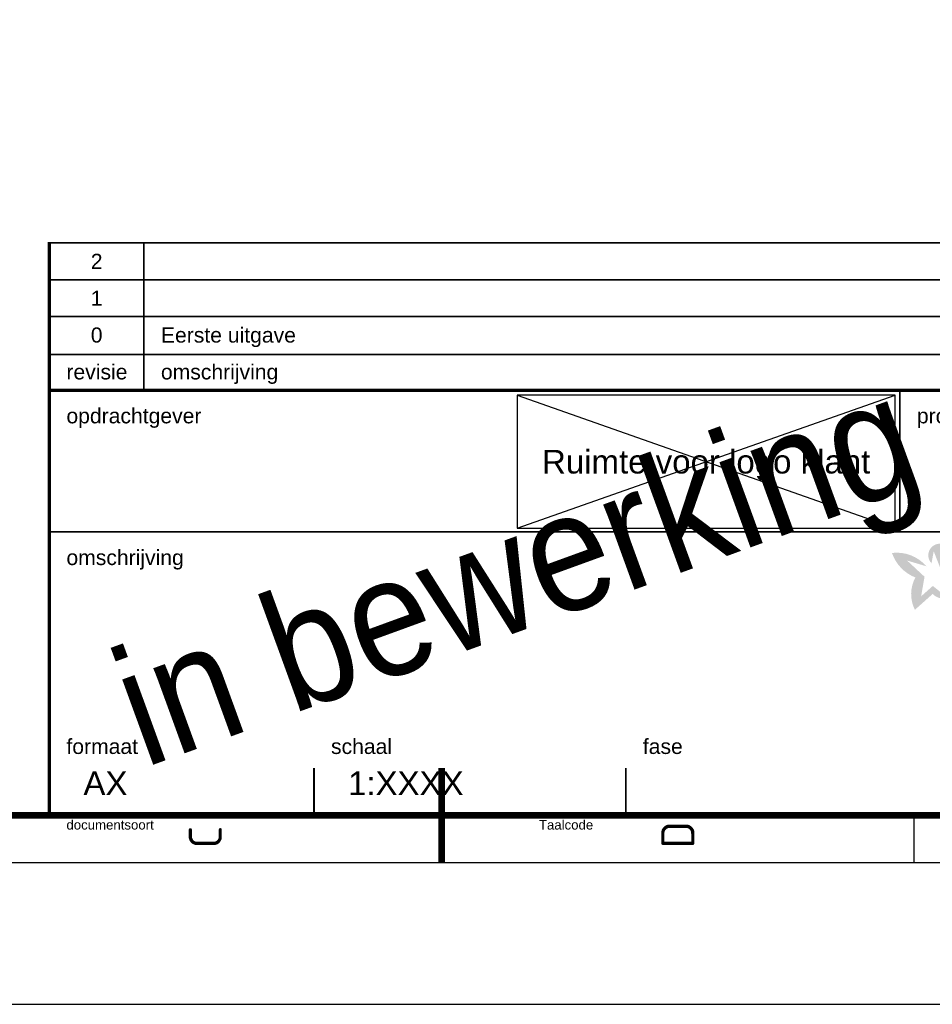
# Paper-space layout 'A3s' of a CAD drawing. Header units: metres. Extents: x 0 to 297, y 0 to 420.
# Tile 2 of 14: x 104 to 200, y 0 to 104. Entities that reach past the tile are written whole.
import ezdxf
from ezdxf.enums import TextEntityAlignment as Align

# ---------------------------------------------------------------- set-up
doc = ezdxf.new("R2010")
doc.units = ezdxf.units.M
for name, color, linetype, lineweight in [('X-XX-AL-TEKENBLAD-KADER-CENTERMARKERING-G', 7, 'Continuous', 25), ('X-XX-AL-TEKENBLAD-KADER-G', 7, 'Continuous', 25), ('X-XX-AL-TEKENBLAD-KADER-ROOSTERVERDELING-G', 7, 'Continuous', 25), ('X-XX-AL-TEKENBLAD-KADER-ROOSTERVERDELING-T35', 7, 'Continuous', 35), ('X-XX-AL-TEKENBLAD_KADER-S', 7, 'Continuous', 25), ('X-XX-AL-TEKENBLAD_TITELBLOK-S', 7, 'Continuous', 25), ('X-XX-AL-TEKENBLAD_WIJZIGINGSBLOK-S', 7, 'Continuous', 25)]:
    doc.layers.add(name, color=color, linetype=linetype, lineweight=lineweight)
doc.styles.add('NLCS-ISO', font='NLCS-ISO.ttf')
doc.styles.add('RHTITLEBLOCK', font='arial.ttf')
doc.styles.add('RHTITLEBLOCK2', font='txt')

# ---------------------------------------------------------------- blocks, each defined once
blk = doc.blocks.new('SAL-TEKENBLAD-A3-SO')
at = {"layer": 'X-XX-AL-TEKENBLAD-KADER-CENTERMARKERING-G', "const_width": 0.7, "flags": 128}
blk.add_lwpolyline([(-5, 138.5), (5, 138.5)], dxfattribs=at)
at = {"layer": 'X-XX-AL-TEKENBLAD-KADER-G'}
blk.add_line((-20, 287), (-20, -10), dxfattribs=at)
at = {"layer": 'X-XX-AL-TEKENBLAD-KADER-G', "const_width": 0.7}
blk.add_lwpolyline([(0, 0), (390, 0), (390, 277), (0, 277)], close=True, dxfattribs=at)
at = {"layer": 'X-XX-AL-TEKENBLAD-KADER-ROOSTERVERDELING-G'}
for p, q in [((-5, 282), (-5, -5)), ((-5, 88.5), (0, 88.5))]:
    blk.add_line(p, q, dxfattribs=at)
at = {"layer": 'X-XX-AL-TEKENBLAD-KADER-ROOSTERVERDELING-T35', "lineweight": 35, "style": 'NLCS-ISO'}
for s, p in [('C', (-3.5, 163.5)), ('D', (-3.5, 113.5))]:
    blk.add_text(s, height=3.5, dxfattribs=at).set_placement(p, align=Align.MIDDLE_LEFT)
blk = doc.blocks.new('RHDHV-NL-in bewerking')
at = {"color": 252, "style": 'RHTITLEBLOCK', "width": 0.9}
blk.add_text('in bewerking', height=12.5, rotation=20, dxfattribs=at).set_placement((-170, 5))
blk.add_attdef('DATE', (-81.75, 37.12), '', height=12.5, rotation=20, dxfattribs=at)
blk = doc.blocks.new('*U10')
for points in [[(-180, 3.9, 0.35, 0.35, 0), (-180, 7.8, 0.18, 0.18, 0), (0, 7.8, 0.35, 0.35, 0), (0, 3.9, 0.35, 0.35, 0)], [(-180, 0, 0.35, 0.35, 0), (-180, 3.9, 0.18, 0.18, 0), (0, 3.9, 0.35, 0.35, 0), (0, 0, 0.35, 0.35, 0)]]:
    blk.add_lwpolyline(points, format="xyseb")
at = {"const_width": 0.18}
for points in [[(-170, 7.8), (-170, 3.9)], [(-170, 3.9), (-170, 0)], [(0, 0), (-180, 0)]]:
    blk.add_lwpolyline(points, dxfattribs=at)
at = {"style": 'RHTITLEBLOCK'}
for s, p in [('2', (-175, 5.85)), ('1', (-175, 1.95))]:
    blk.add_text(s, height=1.6, dxfattribs=at).set_placement(p, align=Align.MIDDLE_CENTER)
for tag, p in [('WIJZIGINGSOMSCHRIJVING02', (-168.2, 5.05)), ('WIJZIGINGSAUTEUR02', (-83.2, 5.05)), ('WIJZIGINGSCONTOLEUR02', (-60.2, 5.05)), ('WIJZIGINGSAKKOORD02', (-37.2, 5.05)), ('WIJZIGINGSDATUM02', (-14.2, 5.05)), ('WIJZIGINGSOMSCHRIJVING01', (-168.2, 1.15)), ('WIJZIGINGSAUTEUR01', (-83.2, 1.15)), ('WIJZIGINGSCONTOLEUR01', (-60.2, 1.15)), ('WIJZIGINGSAKKOORD01', (-37.2, 1.15)), ('WIJZIGINGSDATUM01', (-14.2, 1.15))]:
    blk.add_attdef(tag, p, '', height=1.6, dxfattribs=at)
blk = doc.blocks.new('*U11')
h = blk.add_hatch(color=256)
h.dxf.hatch_style = 1
h.set_gradient(color1=(31, 138, 158), color2=(199, 206, 111), rotation=180, tint=1, name='INVCURVED')
h.paths.add_polyline_path([(-85.35, 28.68, 0.799533), (-86.65, 26.69), (-86.42, 27.96), (-85.69, 26.1), (-84.34, 25.7), (-85.25, 24.93, 0.223316), (-82.74, 26.39), (-85.58, 26.91)])
h = blk.add_hatch(color=136)
h.dxf.hatch_style = 1
h.set_gradient(color1=(31, 138, 158), color2=(123, 194, 88), rotation=180, centered=1, tint=1, name='SPHERICAL')
h.paths.add_polyline_path([(-90.84, 27.78, 0.219025), (-88.36, 25.18), (-87.39, 25.26), (-89.24, 26.98), (-87.2, 26.37, 0.251014)])
h = blk.add_hatch(color=256)
h.dxf.hatch_style = 1
h.set_gradient(color1=(75, 173, 114), color2=(206, 217, 51), rotation=90, tint=1, name='HEMISPHERICAL')
h.paths.add_polyline_path([(-88.41, 21.76), (-86.53, 23.44, 0.305654), (-85, 23.07), (-86.51, 24.29), (-87.75, 23.19), (-87.39, 25.26), (-88.36, 25.18, 0.247154)])
for points in [[(-180, 45, 0.35, 0.35, 0), (-180, 52.8, 0.18, 0.18, 0), (0, 52.8, 0.35, 0.35, 0), (0, 45, 0, 0, 0)], [(0, 48.8, 0.18, 0.18, 0), (-180, 48.8, 0.18, 0.18, 0)], [(-152, 0, 0.18, 0.18, 0), (-152, 5, 0.18, 0.18, 0)], [(-119, 0, 0.18, 0.18, 0), (-119, 5, 0.18, 0.18, 0)]]:
    blk.add_lwpolyline(points, format="xyseb")
at = {"const_width": 0.18}
for points in [[(-170, 52.8), (-170, 45)], [(-90, 30), (-90, 45)], [(0, 30), (-180, 30)]]:
    blk.add_lwpolyline(points, dxfattribs=at)
at = {"const_width": 0.35}
blk.add_lwpolyline([(0, 45), (0, 0), (-180, 0), (-180, 45)], close=True, dxfattribs=at)
at = {"layer": 'Defpoints'}
for p, q in [((-130.5, 30.39), (-90.5, 44.5)), ((-130.5, 44.5), (-90.5, 30.39))]:
    blk.add_line(p, q, dxfattribs=at)
blk.add_lwpolyline([(-130.5, 30.39), (-90.5, 30.39), (-90.5, 44.5), (-130.5, 44.5)], close=True, dxfattribs=at)
at = {"style": 'RHTITLEBLOCK'}
for s, p in [('revisie', (-178.2, 46.15)), ('omschrijving', (-168.2, 46.15)), ('opdrachtgever', (-178.2, 41.5)), ('project', (-88.2, 41.5)), ('omschrijving', (-178.2, 26.5)), ('formaat', (-178.2, 6.5)), ('schaal', (-150.2, 6.5)), ('fase', (-117.2, 6.5))]:
    blk.add_text(s, height=1.6, dxfattribs=at).set_placement(p)
for tag, height, p in [('REVISIE', 1.6, (-175, 50.05)), ('NL_META_BLADNUMMER', 2.5, (-78.5, 2)), ('NL_META_AANTAL_BLADEN', 2.5, (-67.5, 2))]:
    blk.add_attdef(tag, text='', height=height, dxfattribs=at).set_placement(p, align=Align.CENTER)
for tag, p, height in [('WIJZIGINGSOMSCHRIJVING', (-168.2, 50.05), 1.6), ('NL_META_OPSTELLER', (-83.2, 50.05), 1.6), ('GECONTROLEERD', (-60.2, 50.05), 1.6), ('NL_META_AUTORISATOR', (-37.2, 50.05), 1.6), ('NL_META_UITGAVE', (-14.2, 50.05), 1.6), ('CLIENT01', (-176.4, 36.5), 2.5), ('NL_META_PROJECTOMSCHRIJVING', (-86.4, 36.5), 2.5), ('CLIENT02', (-176.4, 32), 2.5), ('NL_META_PROJECTOMSCHRIJVING_02', (-86.4, 32), 2.5), ('NL_META_TEKENINGOMSCHRIJVING', (-176.4, 21.5), 2.5), ('NL_META_TEKENINGOMSCHRIJVING_02', (-176.4, 17), 2.5), ('NL_META_DOCUMENTSTATUS', (-58.4, 13.5), 2.5), ('NL_META_REVISIE', (-17.23, 13.5), 2.5), ('NL_META_TEKENINGOMSCHRIJVING_03', (-176.4, 12.5), 2.5), ('NL_META_TEKENBLADFORMAAT', (-176.4, 2.15), 2.5), ('SCALE', (-148.4, 2.15), 2.5), ('FASE', (-115.4, 2), 2.5)]:
    blk.add_attdef(tag, p, '', height=height, dxfattribs=at)
blk.add_attdef('FILENAME', text='', height=1, rotation=90, dxfattribs=at).set_placement((1.5, 13), align=Align.MIDDLE_LEFT)
at = {"style": 'RHTITLEBLOCK2'}
for tag, p in [('NL_META_EIGENAAR', (-64.5, 14.44)), ('AFDELING', (-64.5, 12.5))]:
    blk.add_attdef(tag, text='', height=1, dxfattribs=at).set_placement(p, align=Align.RIGHT)
at = {"style": 'RHTITLEBLOCK'}
blk.add_attdef('NL_META_ID_NUMMER', text='', height=2.68, dxfattribs=at).set_placement((-58.4, 2), (-3.6, 2), align=Align.ALIGNED)
at = {"layer": 'Defpoints', "style": 'RHTITLEBLOCK'}
blk.add_text('Ruimte voor logo klant', height=2.5, dxfattribs=at).set_placement((-110.5, 37.44), align=Align.MIDDLE_CENTER)
for s, p in [('documentsoort', (-178.2, -1.5)), ('Taalcode', (-128.2, -1.5))]:
    blk.add_text(s, height=1, dxfattribs=at).set_placement(p)
at = {"layer": 'Defpoints', "style": 'RHTITLEBLOCK', "flags": 2}
for tag, p in [('NL_META_DOCUMENTSOORT', (-168.2, -2.3)), ('NL_META_TAAL', (-121.2, -2.3))]:
    blk.add_attdef(tag, p, '', height=1.8, dxfattribs=at)

psp = doc.layouts.new('A3s')

# ---------------------------------------------------------------- block references
psp.add_blockref('RHDHV-NL-in bewerking', (287, 20))
at = {"layer": 'X-XX-AL-TEKENBLAD_KADER-S', "rotation": 90}
psp.add_blockref('SAL-TEKENBLAD-A3-SO', (287, 20), dxfattribs=at)
at = {"layer": 'X-XX-AL-TEKENBLAD_TITELBLOK-S'}
ref = psp.add_blockref('*U11', (287, 20), dxfattribs=at)
ref.add_attrib('REVISIE', '0', dxfattribs={"layer": '0', "height": 1.6, "style": 'RHTITLEBLOCK'}).set_placement((112, 70.05), align=Align.CENTER)
ref.add_attrib('WIJZIGINGSOMSCHRIJVING', 'Eerste uitgave', (118.8, 70.05), dxfattribs={"layer": '0', "height": 1.6, "style": 'RHTITLEBLOCK'})
ref.add_attrib('NL_META_TEKENBLADFORMAAT', 'AX', (110.6, 22.15), dxfattribs={"layer": '0', "height": 2.5, "style": 'RHTITLEBLOCK'})
ref.add_attrib('SCALE', '1:XXXX', (138.6, 22.15), dxfattribs={"layer": '0', "height": 2.5, "style": 'RHTITLEBLOCK'})
at = {"layer": 'X-XX-AL-TEKENBLAD_WIJZIGINGSBLOK-S'}
psp.add_blockref('*U10', (287, 72.8), dxfattribs=at)

doc.saveas('drawing.dxf')
